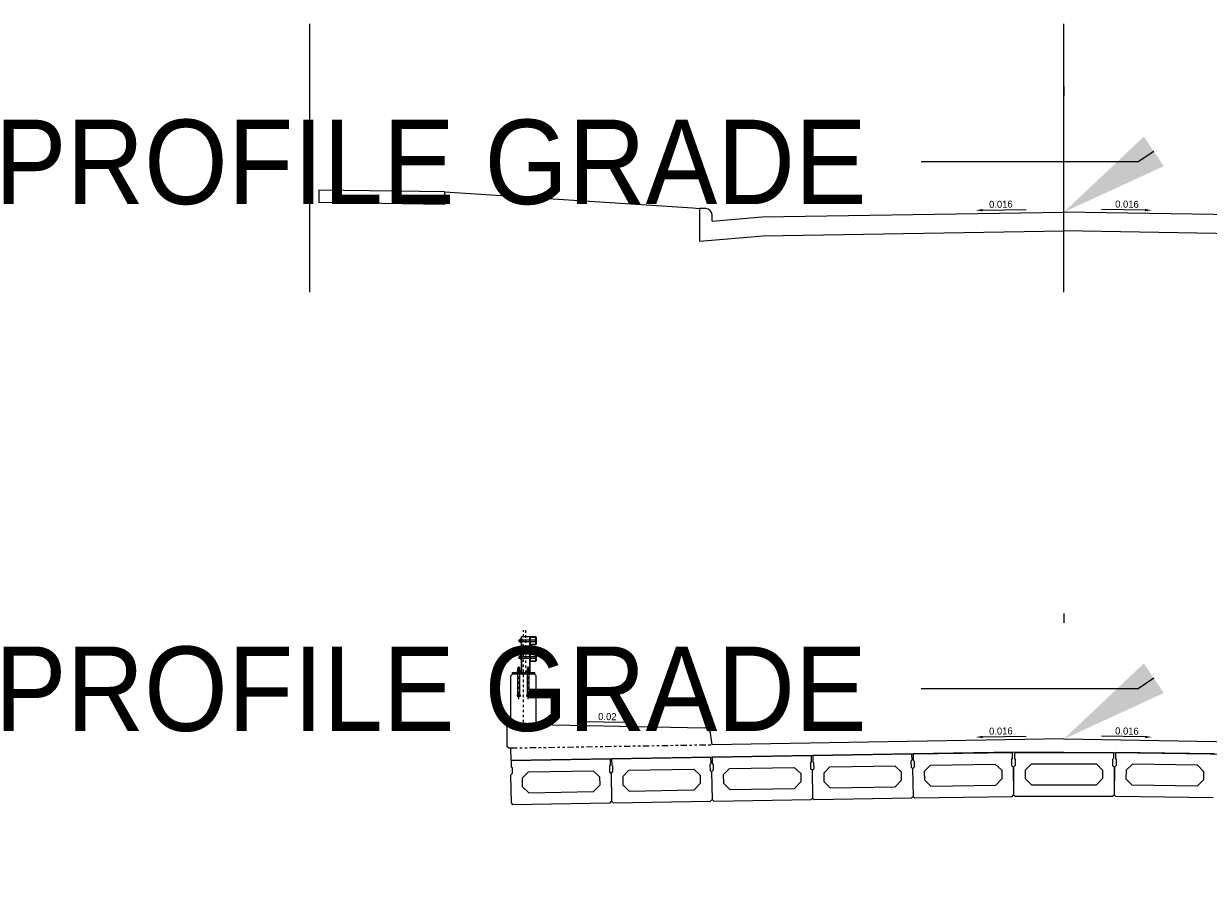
# Model space of a CAD drawing. Header units: feet. Extents: x 2174029 to 2174447, y 623419 to 623514.
# Tile 3 of 4: x 2174287 to 2174334, y 623456 to 623491. Entities that reach past the tile are written whole.
import ezdxf
from ezdxf import colors
from ezdxf.entities.mleader import LeaderData, LeaderLine
from ezdxf.enums import TextEntityAlignment as Align
from ezdxf.math import Vec2, Vec3

# ---------------------------------------------------------------- set-up
doc = ezdxf.new("R2010")
doc.units = ezdxf.units.FT
doc.header["$MEASUREMENT"] = 0
for name, pattern in [('bcenterline', [0.5, 0.375, -0.03125, 0.0625, -0.03125]), ('bconstruction', [0.46875, 0.25, -0.03125, 0.0625, -0.03125, 0.0625, -0.03125]), ('bhiddenpr', [0.1875, 0.125, -0.0625]), ('DGN Style 3', [25.340844, 18.100603, -7.240241]), ('DGN Style 7', [0.034211, 0.015395, -0.006842, 0.005132, -0.006842])]:
    doc.linetypes.add(name, pattern=pattern)
for name, color, linetype in [('BR_P_Beam_Object', 7, 'Continuous'), ('BR_P_Gen_Centerline', 7, 'bcenterline'), ('BR_P_Gen_Text', 7, 'Continuous'), ('BR_P_Rail_Centerline', 2, 'bcenterline'), ('BR_P_Rail_Hidden', 230, 'bhiddenpr'), ('BR_P_Rail_Object', 230, 'Continuous'), ('BR_P_Slab_Const_Joint', 5, 'bconstruction'), ('BR_P_Slab_Object', 3, 'Continuous'), ('RW_X_Right_of_Way', 7, 'Continuous'), ('XS_P_Finished_Grade', 3, 'Continuous')]:
    doc.layers.add(name, color=color, linetype=linetype)
doc.layers.add('Level 42', color=7, linetype='Continuous', lineweight=0)
doc.styles.add('Slanted-Normal', font='font31.shx', dxfattribs={"height": 0.14})
doc.styles.get("Standard").update_dxf_attribs({"font": 'romans.shx', "height": 0.14})

msp = doc.modelspace()

# ---------------------------------------------------------------- linework, layer by layer
at = {"layer": 'BR_P_Beam_Object'}
for p, q in [((2174314.064, 623461.826), (2174318.001, 623461.89)), ((2174318.001, 623461.89), (2174318.005, 623461.64)), ((2174318.063, 623461.891), (2174322, 623461.955)), ((2174318.063, 623461.891), (2174318.067, 623461.641)), ((2174322, 623461.955), (2174322.004, 623461.705)), ((2174322.063, 623461.956), (2174326, 623462.02)), ((2174322.063, 623461.956), (2174322.067, 623461.706)), ((2174326, 623462.02), (2174326.004, 623461.77)), ((2174326.09, 623462.02), (2174330.027, 623462.02)), ((2174326.09, 623462.02), (2174326.09, 623461.77)), ((2174330.027, 623462.02), (2174330.027, 623461.77)), ((2174330.117, 623462.02), (2174330.113, 623461.77)), ((2174334.054, 623461.956), (2174330.117, 623462.02)), ((2174306.065, 623461.696), (2174310.002, 623461.76)), ((2174306.065, 623461.696), (2174306.069, 623461.446)), ((2174306.069, 623461.446), (2174306.101, 623461.415)), ((2174306.101, 623461.415), (2174306.104, 623461.175)), ((2174310.006, 623461.51), (2174309.975, 623461.478)), ((2174309.975, 623461.478), (2174309.979, 623461.238)), ((2174310.002, 623461.76), (2174310.006, 623461.51)), ((2174310.064, 623461.761), (2174314.001, 623461.825)), ((2174310.064, 623461.761), (2174310.068, 623461.511)), ((2174310.068, 623461.511), (2174310.1, 623461.48)), ((2174310.1, 623461.48), (2174310.104, 623461.24)), ((2174314.005, 623461.575), (2174313.975, 623461.543)), ((2174313.975, 623461.543), (2174313.978, 623461.303)), ((2174314.001, 623461.825), (2174314.005, 623461.575)), ((2174314.064, 623461.826), (2174314.068, 623461.576)), ((2174314.068, 623461.576), (2174314.099, 623461.545)), ((2174314.099, 623461.545), (2174314.103, 623461.305)), ((2174314.748, 623461.378), (2174317.331, 623461.42)), ((2174317.331, 623461.42), (2174317.585, 623461.175)), ((2174318.005, 623461.64), (2174317.974, 623461.608)), ((2174317.974, 623461.608), (2174317.978, 623461.368)), ((2174318.067, 623461.641), (2174318.099, 623461.61)), ((2174318.099, 623461.61), (2174318.103, 623461.37)), ((2174318.502, 623461.189), (2174318.748, 623461.443)), ((2174318.748, 623461.443), (2174321.331, 623461.485)), ((2174321.331, 623461.485), (2174321.585, 623461.24)), ((2174322.004, 623461.705), (2174321.973, 623461.673)), ((2174321.973, 623461.673), (2174321.977, 623461.433)), ((2174322.041, 623461.372), (2174321.977, 623461.433)), ((2174322.041, 623461.372), (2174322.102, 623461.435)), ((2174322.067, 623461.706), (2174322.098, 623461.675)), ((2174322.098, 623461.675), (2174322.102, 623461.435)), ((2174322.501, 623461.254), (2174322.747, 623461.508)), ((2174322.747, 623461.508), (2174325.33, 623461.55)), ((2174325.33, 623461.55), (2174325.584, 623461.305)), ((2174326.004, 623461.77), (2174325.973, 623461.738)), ((2174325.973, 623461.738), (2174325.977, 623461.498)), ((2174326.04, 623461.437), (2174325.977, 623461.498)), ((2174326.04, 623461.437), (2174326.058, 623460.333)), ((2174326.058, 623461.437), (2174326.121, 623461.5)), ((2174326.058, 623461.437), (2174326.058, 623460.333)), ((2174326.09, 623461.77), (2174326.121, 623461.739)), ((2174326.121, 623461.739), (2174326.121, 623461.5)), ((2174326.517, 623461.312), (2174326.767, 623461.562)), ((2174326.767, 623461.562), (2174329.35, 623461.562)), ((2174329.35, 623461.562), (2174329.6, 623461.312)), ((2174330.027, 623461.77), (2174329.996, 623461.739)), ((2174329.996, 623461.739), (2174329.996, 623461.5)), ((2174330.058, 623461.437), (2174329.996, 623461.5)), ((2174330.058, 623461.437), (2174330.058, 623460.333)), ((2174330.076, 623461.437), (2174330.058, 623460.333)), ((2174330.076, 623461.437), (2174330.14, 623461.498)), ((2174330.113, 623461.77), (2174330.144, 623461.738)), ((2174330.144, 623461.738), (2174330.14, 623461.498)), ((2174330.786, 623461.55), (2174330.532, 623461.305)), ((2174333.369, 623461.508), (2174330.786, 623461.55)), ((2174333.615, 623461.254), (2174333.369, 623461.508)), ((2174306.043, 623461.112), (2174306.104, 623461.175)), ((2174306.043, 623461.112), (2174306.061, 623460.008)), ((2174306.503, 623460.994), (2174306.749, 623461.248)), ((2174306.503, 623460.994), (2174306.509, 623460.661)), ((2174306.749, 623461.248), (2174309.332, 623461.29)), ((2174309.332, 623461.29), (2174309.586, 623461.045)), ((2174309.586, 623461.045), (2174309.592, 623460.711)), ((2174310.042, 623461.177), (2174309.979, 623461.238)), ((2174310.042, 623461.177), (2174310.104, 623461.24)), ((2174310.042, 623461.177), (2174310.06, 623460.073)), ((2174310.042, 623461.177), (2174310.06, 623460.073)), ((2174310.503, 623461.059), (2174310.749, 623461.313)), ((2174310.503, 623461.059), (2174310.508, 623460.726)), ((2174310.749, 623461.313), (2174313.332, 623461.355)), ((2174313.332, 623461.355), (2174313.586, 623461.11)), ((2174313.586, 623461.11), (2174313.591, 623460.776)), ((2174314.042, 623461.242), (2174313.978, 623461.303)), ((2174314.042, 623461.242), (2174314.103, 623461.305)), ((2174314.042, 623461.242), (2174314.06, 623460.138)), ((2174314.042, 623461.242), (2174314.06, 623460.138)), ((2174314.502, 623461.124), (2174314.748, 623461.378)), ((2174314.502, 623461.124), (2174314.508, 623460.791)), ((2174317.585, 623461.175), (2174317.591, 623460.841)), ((2174318.041, 623461.307), (2174317.978, 623461.368)), ((2174318.041, 623461.307), (2174318.103, 623461.37)), ((2174318.041, 623461.307), (2174318.059, 623460.203)), ((2174318.041, 623461.307), (2174318.059, 623460.203)), ((2174318.502, 623461.189), (2174318.507, 623460.856)), ((2174321.585, 623461.24), (2174321.59, 623460.906)), ((2174322.041, 623461.372), (2174322.059, 623460.268)), ((2174322.041, 623461.372), (2174322.059, 623460.268)), ((2174322.501, 623461.254), (2174322.507, 623460.921)), ((2174322.761, 623460.675), (2174322.507, 623460.921)), ((2174325.59, 623460.971), (2174325.344, 623460.717)), ((2174325.584, 623461.305), (2174325.59, 623460.971)), ((2174326.517, 623461.312), (2174326.517, 623460.979)), ((2174326.767, 623460.729), (2174326.517, 623460.979)), ((2174329.6, 623460.979), (2174329.35, 623460.729)), ((2174329.6, 623461.312), (2174329.6, 623460.979)), ((2174330.532, 623461.305), (2174330.527, 623460.971)), ((2174330.527, 623460.971), (2174330.773, 623460.717)), ((2174333.356, 623460.675), (2174333.61, 623460.921)), ((2174333.615, 623461.254), (2174333.61, 623460.921)), ((2174306.763, 623460.415), (2174306.509, 623460.661)), ((2174306.763, 623460.415), (2174309.346, 623460.457)), ((2174309.592, 623460.711), (2174309.346, 623460.457)), ((2174310.762, 623460.48), (2174310.508, 623460.726)), ((2174310.762, 623460.48), (2174313.345, 623460.522)), ((2174313.591, 623460.776), (2174313.345, 623460.522)), ((2174314.762, 623460.545), (2174314.508, 623460.791)), ((2174314.762, 623460.545), (2174317.345, 623460.587)), ((2174317.591, 623460.841), (2174317.345, 623460.587)), ((2174318.761, 623460.61), (2174318.507, 623460.856)), ((2174318.761, 623460.61), (2174321.344, 623460.652)), ((2174321.59, 623460.906), (2174321.344, 623460.652)), ((2174322.761, 623460.675), (2174325.344, 623460.717)), ((2174326.767, 623460.729), (2174329.35, 623460.729)), ((2174333.356, 623460.675), (2174330.773, 623460.717)), ((2174306.061, 623460.008), (2174306.124, 623459.946)), ((2174306.124, 623459.946), (2174309.999, 623460.009)), ((2174309.999, 623460.009), (2174310.06, 623460.073)), ((2174310.06, 623460.073), (2174310.124, 623460.011)), ((2174310.124, 623460.011), (2174313.998, 623460.074)), ((2174313.998, 623460.074), (2174314.06, 623460.138)), ((2174314.06, 623460.138), (2174314.123, 623460.076)), ((2174314.123, 623460.076), (2174317.998, 623460.139)), ((2174317.998, 623460.139), (2174318.059, 623460.203)), ((2174318.059, 623460.203), (2174318.123, 623460.141)), ((2174318.123, 623460.141), (2174321.997, 623460.204)), ((2174321.997, 623460.204), (2174322.059, 623460.268)), ((2174322.059, 623460.268), (2174322.122, 623460.206)), ((2174322.122, 623460.206), (2174325.997, 623460.269)), ((2174325.997, 623460.269), (2174326.058, 623460.333)), ((2174326.058, 623460.333), (2174326.121, 623460.27)), ((2174326.121, 623460.27), (2174329.996, 623460.27)), ((2174329.996, 623460.27), (2174330.058, 623460.333)), ((2174330.12, 623460.269), (2174330.058, 623460.333)), ((2174333.994, 623460.206), (2174330.12, 623460.269))]:
    msp.add_line(p, q, dxfattribs=at)
at = {"layer": 'BR_P_Gen_Centerline'}
for p, q in [((2174328.058, 623488.518), (2174328.058, 623488.078)), ((2174328.058, 623467.552), (2174328.058, 623467.112))]:
    msp.add_line(p, q, dxfattribs=at)
at = {"layer": 'BR_P_Rail_Centerline', "linetype": 'DGN Style 7'}
for p, q in [((2174306.558, 623463.017), (2174306.558, 623466.88)), ((2174306.641, 623466.88), (2174306.641, 623465.192)), ((2174306.37, 623464.139), (2174306.37, 623465.468)), ((2174306.746, 623464.139), (2174306.746, 623465.468))]:
    msp.add_line(p, q, dxfattribs=at)
at = {"layer": 'BR_P_Rail_Hidden', "color": 1, "linetype": 'DGN Style 3', "lineweight": 13}
for p, q in [((2174306.491, 623465.192), (2174306.491, 623466.63)), ((2174306.791, 623466.63), (2174306.791, 623465.192)), ((2174307.058, 623466.503), (2174307.04, 623466.503)), ((2174307.04, 623466.503), (2174307.04, 623466.424)), ((2174307.04, 623466.424), (2174307.058, 623466.424)), ((2174306.808, 623465.192), (2174306.808, 623465.261))]:
    msp.add_line(p, q, dxfattribs=at)
at = {"layer": 'BR_P_Rail_Hidden', "color": 1, "linetype": 'DGN Style 3'}
for p, q in [((2174306.475, 623466.49), (2174306.417, 623466.49)), ((2174306.475, 623466.438), (2174306.417, 623466.438)), ((2174306.475, 623465.823), (2174306.417, 623465.823)), ((2174306.475, 623465.771), (2174306.417, 623465.771))]:
    msp.add_line(p, q, dxfattribs=at)
at = {"layer": 'BR_P_Rail_Hidden', "color": 1, "lineweight": 13}
for p, q in [((2174307.058, 623465.836), (2174307.04, 623465.836)), ((2174307.04, 623465.836), (2174307.04, 623465.757)), ((2174307.04, 623465.757), (2174307.058, 623465.757))]:
    msp.add_line(p, q, dxfattribs=at)
at = {"layer": 'BR_P_Rail_Hidden', "color": 1, "linetype": 'DGN Style 3', "lineweight": 13, "flags": 128}
msp.add_lwpolyline([(2174307.054, 623466.483), (2174307.045, 623466.483), (2174307.045, 623466.444), (2174307.054, 623466.444)], close=True, dxfattribs=at)
at = {"layer": 'BR_P_Rail_Hidden', "color": 1, "lineweight": 13, "flags": 128}
msp.add_lwpolyline([(2174307.054, 623465.816), (2174307.045, 623465.816), (2174307.045, 623465.777), (2174307.054, 623465.777)], close=True, dxfattribs=at)
at = {"layer": 'BR_P_Rail_Object', "color": 5, "lineweight": 0}
for p, q in [((2174306.475, 623466.63), (2174306.808, 623466.63)), ((2174306.475, 623465.192), (2174306.475, 623466.63)), ((2174306.808, 623466.63), (2174306.808, 623466.589)), ((2174306.808, 623466.339), (2174306.808, 623465.922)), ((2174306.808, 623465.672), (2174306.808, 623465.261))]:
    msp.add_line(p, q, dxfattribs=at)
at = {"layer": 'BR_P_Rail_Object', "color": 4, "linetype": 'Continuous', "lineweight": 13}
for p, q in [((2174306.37, 623466.49), (2174306.37, 623466.438)), ((2174306.417, 623466.49), (2174306.37, 623466.49)), ((2174306.37, 623466.438), (2174306.417, 623466.438)), ((2174306.381, 623466.484), (2174306.381, 623466.443)), ((2174306.391, 623466.479), (2174306.391, 623466.448)), ((2174306.402, 623466.484), (2174306.402, 623466.443)), ((2174306.412, 623466.479), (2174306.412, 623466.448)), ((2174306.417, 623466.509), (2174306.417, 623466.418)), ((2174306.417, 623466.486), (2174306.417, 623466.441)), ((2174306.475, 623466.524), (2174306.428, 623466.524)), ((2174306.475, 623466.494), (2174306.428, 623466.494)), ((2174306.475, 623466.433), (2174306.428, 623466.433)), ((2174306.428, 623466.403), (2174306.475, 623466.403)), ((2174307.037, 623466.49), (2174306.475, 623466.49)), ((2174306.475, 623466.438), (2174307.037, 623466.438)), ((2174306.37, 623465.823), (2174306.37, 623465.771)), ((2174306.417, 623465.823), (2174306.37, 623465.823)), ((2174306.37, 623465.771), (2174306.417, 623465.771)), ((2174306.381, 623465.817), (2174306.381, 623465.776)), ((2174306.391, 623465.812), (2174306.391, 623465.781)), ((2174306.402, 623465.817), (2174306.402, 623465.776)), ((2174306.412, 623465.812), (2174306.412, 623465.781)), ((2174306.417, 623465.842), (2174306.417, 623465.751)), ((2174306.417, 623465.819), (2174306.417, 623465.774)), ((2174306.475, 623465.857), (2174306.428, 623465.857)), ((2174306.475, 623465.827), (2174306.428, 623465.827)), ((2174306.475, 623465.766), (2174306.428, 623465.766)), ((2174306.428, 623465.736), (2174306.475, 623465.736)), ((2174307.037, 623465.823), (2174306.475, 623465.823)), ((2174306.475, 623465.771), (2174307.037, 623465.771))]:
    msp.add_line(p, q, dxfattribs=at)
at = {"layer": 'BR_P_Rail_Object', "color": 241, "lineweight": 13}
for p, q in [((2174306.12, 623465.13), (2174306.12, 623465.192)), ((2174306.12, 623465.192), (2174306.996, 623465.192)), ((2174306.996, 623465.192), (2174306.996, 623465.13))]:
    msp.add_line(p, q, dxfattribs=at)
at = {"layer": 'BR_P_Rail_Object', "color": 151, "lineweight": 13}
for p, q in [((2174306.301, 623465.249), (2174306.301, 623465.192)), ((2174306.319, 623465.264), (2174306.422, 623465.264)), ((2174306.407, 623465.38), (2174306.334, 623465.38)), ((2174306.334, 623465.264), (2174306.334, 623465.38)), ((2174306.336, 623465.249), (2174306.336, 623465.192)), ((2174306.396, 623465.369), (2174306.344, 623465.369)), ((2174306.396, 623465.348), (2174306.344, 623465.348)), ((2174306.396, 623465.328), (2174306.344, 623465.328)), ((2174306.396, 623465.307), (2174306.344, 623465.307)), ((2174306.396, 623465.286), (2174306.344, 623465.286)), ((2174306.391, 623465.359), (2174306.35, 623465.359)), ((2174306.391, 623465.338), (2174306.35, 623465.338)), ((2174306.391, 623465.317), (2174306.35, 623465.317)), ((2174306.391, 623465.296), (2174306.35, 623465.296)), ((2174306.391, 623465.275), (2174306.35, 623465.275)), ((2174306.405, 623465.249), (2174306.405, 623465.192)), ((2174306.407, 623465.264), (2174306.407, 623465.38)), ((2174306.44, 623465.192), (2174306.44, 623465.249)), ((2174306.676, 623465.249), (2174306.676, 623465.192)), ((2174306.694, 623465.264), (2174306.798, 623465.264)), ((2174306.782, 623465.38), (2174306.709, 623465.38)), ((2174306.709, 623465.264), (2174306.709, 623465.38)), ((2174306.711, 623465.249), (2174306.711, 623465.192)), ((2174306.772, 623465.369), (2174306.72, 623465.369)), ((2174306.772, 623465.348), (2174306.72, 623465.348)), ((2174306.772, 623465.328), (2174306.72, 623465.328)), ((2174306.772, 623465.307), (2174306.72, 623465.307)), ((2174306.772, 623465.286), (2174306.72, 623465.286)), ((2174306.766, 623465.359), (2174306.725, 623465.359)), ((2174306.766, 623465.338), (2174306.725, 623465.338)), ((2174306.766, 623465.317), (2174306.725, 623465.317)), ((2174306.766, 623465.296), (2174306.725, 623465.296)), ((2174306.766, 623465.275), (2174306.725, 623465.275)), ((2174306.78, 623465.249), (2174306.78, 623465.192)), ((2174306.782, 623465.264), (2174306.782, 623465.38)), ((2174306.815, 623465.192), (2174306.815, 623465.249))]:
    msp.add_line(p, q, dxfattribs=at)
at = {"layer": 'BR_P_Rail_Object'}
for p, q in [((2174306.058, 623465.067), (2174306.12, 623465.13)), ((2174306.058, 623463.129), (2174306.058, 623465.067)), ((2174306.996, 623465.13), (2174306.12, 623465.13)), ((2174307.058, 623465.067), (2174306.996, 623465.13)), ((2174307.058, 623463.129), (2174307.058, 623465.067))]:
    msp.add_line(p, q, dxfattribs=at)
at = {"layer": 'BR_P_Rail_Object', "color": 2, "lineweight": 0, "flags": 128}
for points in [[(2174307.058, 623466.589), (2174307.058, 623466.339, -0.414214), (2174307.017, 623466.297), (2174306.85, 623466.297, -0.414214), (2174306.808, 623466.339), (2174306.808, 623466.589, -0.414214), (2174306.85, 623466.63), (2174307.017, 623466.63, -0.414214)], [(2174307.037, 623466.589), (2174307.037, 623466.339, -0.414214), (2174307.017, 623466.318), (2174306.85, 623466.318, -0.414214), (2174306.829, 623466.339), (2174306.829, 623466.589, -0.414214), (2174306.85, 623466.609), (2174307.017, 623466.609, -0.414214)], [(2174307.058, 623465.922), (2174307.058, 623465.672, -0.414214), (2174307.017, 623465.63), (2174306.85, 623465.63, -0.414214), (2174306.808, 623465.672), (2174306.808, 623465.922, -0.414214), (2174306.85, 623465.963), (2174307.017, 623465.963, -0.414214)], [(2174307.037, 623465.922), (2174307.037, 623465.672, -0.414214), (2174307.017, 623465.651), (2174306.85, 623465.651, -0.414214), (2174306.829, 623465.672), (2174306.829, 623465.922, -0.414214), (2174306.85, 623465.942), (2174307.017, 623465.942, -0.414214)]]:
    msp.add_lwpolyline(points, format="xyb", close=True, dxfattribs=at)
at = {"layer": 'BR_P_Rail_Object', "color": 5, "lineweight": 0, "extrusion": (0, 0, -1)}
for centre, radius in [((-2174307.06, 623466.504), 0.00208), ((-2174307.06, 623466.504), 0.00104), ((-2174307.06, 623465.837), 0.00208), ((-2174307.06, 623465.837), 0.00104)]:
    msp.add_arc(centre, radius, 0, 123.3394, dxfattribs=at)
at = {"layer": 'BR_P_Rail_Object', "color": 5, "lineweight": 0}
for centre, radius in [((2174307.06, 623466.423), 0.00208), ((2174307.06, 623466.423), 0.00104), ((2174307.06, 623465.756), 0.00208), ((2174307.06, 623465.756), 0.00104)]:
    msp.add_arc(centre, radius, 180, 303.3394, dxfattribs=at)
at = {"layer": 'BR_P_Rail_Object', "color": 5, "lineweight": 13}
for centre in [(2174307.034, 623466.464), (2174307.034, 623465.797)]:
    msp.add_arc(centre, 0.0507, 303.3394, 56.6606, dxfattribs=at)
at = {"layer": 'BR_P_Rail_Object', "color": 4, "linetype": 'Continuous', "lineweight": 13, "extrusion": (0, 0, -1)}
for centre, major_axis, ratio in [((2174306.428, 623466.509), (0, -0.015), 0.693482), ((2174306.428, 623466.464), (0, -0.0301), 0.34626), ((2174306.428, 623466.418), (0, -0.015), 0.693482), ((2174306.428, 623466.509), (0, -0.00751), 0.693482), ((2174306.428, 623466.464), (0, -0.015), 0.34626), ((2174306.428, 623466.418), (0, -0.00751), 0.693482), ((2174306.428, 623465.842), (0, -0.015), 0.693482), ((2174306.428, 623465.797), (0, -0.0301), 0.34626), ((2174306.428, 623465.751), (0, -0.015), 0.693482), ((2174306.428, 623465.842), (0, -0.00751), 0.693482), ((2174306.428, 623465.797), (0, -0.015), 0.34626), ((2174306.428, 623465.751), (0, -0.00751), 0.693482)]:
    msp.add_ellipse(centre, major_axis=major_axis, ratio=ratio, start_param=0, end_param=3.141593, dxfattribs=at)
at = {"layer": 'BR_P_Rail_Object', "color": 151, "lineweight": 13}
for centre, major_axis in [((2174306.319, 623465.249), (0.0173, 0)), ((2174306.319, 623465.249), (0.00865, 0)), ((2174306.694, 623465.249), (0.0173, 0)), ((2174306.694, 623465.249), (0.00865, 0))]:
    msp.add_ellipse(centre, major_axis=major_axis, ratio=0.828916, start_param=0, end_param=3.141593, dxfattribs=at)
at = {"layer": 'BR_P_Rail_Object', "color": 151, "lineweight": 13, "extrusion": (0, 0, -1)}
for centre, major_axis, ratio in [((2174306.37, 623465.249), (-0.0346, 0), 0.414458), ((2174306.37, 623465.249), (-0.0173, 0), 0.414458), ((2174306.422, 623465.249), (-0.0173, 0), 0.828916), ((2174306.422, 623465.249), (-0.00865, 0), 0.828916), ((2174306.746, 623465.249), (-0.0346, 0), 0.414458), ((2174306.746, 623465.249), (-0.0173, 0), 0.414458), ((2174306.798, 623465.249), (-0.0173, 0), 0.828916), ((2174306.798, 623465.249), (-0.00865, 0), 0.828916)]:
    msp.add_ellipse(centre, major_axis=major_axis, ratio=ratio, start_param=0, end_param=3.141593, dxfattribs=at)
at = {"layer": 'BR_P_Slab_Const_Joint'}
for p, q in [((2174306.058, 623463.129), (2174307.058, 623463.129)), ((2174306.057, 623462.195), (2174314.058, 623462.325))]:
    msp.add_line(p, q, dxfattribs=at)
at = {"layer": 'BR_P_Slab_Object'}
for p, q in [((2174305.892, 623463.066), (2174305.954, 623463.129)), ((2174305.892, 623463.066), (2174305.892, 623462.255)), ((2174306.058, 623463.129), (2174305.954, 623463.129)), ((2174307.058, 623463.129), (2174313.751, 623462.995)), ((2174314.058, 623462.325), (2174313.994, 623462.78)), ((2174328.058, 623462.552), (2174314.058, 623462.325)), ((2174328.058, 623462.552), (2174342.058, 623462.325)), ((2174305.954, 623462.194), (2174305.892, 623462.255)), ((2174305.954, 623462.194), (2174306.057, 623462.195)), ((2174306.065, 623461.696), (2174306.057, 623462.195)), ((2174326.069, 623462.021), (2174306.065, 623461.696)), ((2174328.058, 623462.02), (2174326.09, 623462.02)), ((2174328.058, 623462.02), (2174330.027, 623462.02)), ((2174330.027, 623462.02), (2174350.052, 623461.695))]:
    msp.add_line(p, q, dxfattribs=at)
msp.add_arc((2174313.746, 623462.745), 0.25, 8.0548, 88.8542, dxfattribs=at)
at = {"layer": 'Level 42', "color": 230, "linetype": 'DGN Style 3', "lineweight": 13}
for p, q in [((2174306.334, 623464.296), (2174306.334, 623465.192)), ((2174306.407, 623464.296), (2174306.407, 623465.192)), ((2174306.709, 623464.296), (2174306.709, 623465.192)), ((2174306.782, 623464.296), (2174306.782, 623465.192)), ((2174306.44, 623464.296), (2174306.301, 623464.296)), ((2174306.301, 623464.296), (2174306.301, 623464.259)), ((2174306.319, 623464.25), (2174306.422, 623464.25)), ((2174306.336, 623464.296), (2174306.336, 623464.259)), ((2174306.405, 623464.296), (2174306.405, 623464.259)), ((2174306.44, 623464.259), (2174306.44, 623464.296)), ((2174306.815, 623464.296), (2174306.676, 623464.296)), ((2174306.676, 623464.296), (2174306.676, 623464.259)), ((2174306.694, 623464.25), (2174306.798, 623464.25)), ((2174306.711, 623464.296), (2174306.711, 623464.259)), ((2174306.78, 623464.296), (2174306.78, 623464.259)), ((2174306.815, 623464.259), (2174306.815, 623464.296))]:
    msp.add_line(p, q, dxfattribs=at)
for centre, major_axis, ratio in [((2174306.319, 623464.259), (-0.0173, 0), 0.527711), ((2174306.319, 623464.259), (-0.00865, 0), 0.527711), ((2174306.37, 623464.259), (-0.0346, 0), 0.263855), ((2174306.37, 623464.259), (-0.0173, 0), 0.263855), ((2174306.422, 623464.259), (-0.0173, 0), 0.527711), ((2174306.422, 623464.259), (-0.00865, 0), 0.527711), ((2174306.694, 623464.259), (-0.0173, 0), 0.527711), ((2174306.694, 623464.259), (-0.00865, 0), 0.527711), ((2174306.746, 623464.259), (-0.0346, 0), 0.263855), ((2174306.746, 623464.259), (-0.0173, 0), 0.263855), ((2174306.798, 623464.259), (-0.0173, 0), 0.527711), ((2174306.798, 623464.259), (-0.00865, 0), 0.527711)]:
    msp.add_ellipse(centre, major_axis=major_axis, ratio=ratio, start_param=0, end_param=3.141593, dxfattribs=at)
at = {"layer": 'RW_X_Right_of_Way'}
msp.add_line((2174298.058, 623480.337), (2174298.058, 623491.017), dxfattribs=at)
at = {"layer": 'XS_P_Finished_Grade'}
for p, q in [((2174328.058, 623480.337), (2174328.058, 623491.017)), ((2174303.414, 623484.321), (2174298.414, 623484.399)), ((2174298.414, 623484.399), (2174298.414, 623483.899)), ((2174303.414, 623484.321), (2174313.296, 623483.686)), ((2174303.414, 623484.321), (2174303.414, 623483.821)), ((2174303.414, 623483.821), (2174298.414, 623483.899)), ((2174313.296, 623483.686), (2174313.558, 623483.659)), ((2174313.808, 623483.659), (2174313.558, 623483.659)), ((2174313.558, 623483.659), (2174313.558, 623482.365)), ((2174314.058, 623483.159), (2174314.058, 623483.409)), ((2174314.058, 623483.159), (2174316.058, 623483.326)), ((2174316.058, 623483.326), (2174328.058, 623483.518)), ((2174340.058, 623483.326), (2174328.058, 623483.518)), ((2174316.095, 623482.576), (2174328.07, 623482.768)), ((2174340.021, 623482.576), (2174328.046, 623482.768)), ((2174313.558, 623482.365), (2174316.095, 623482.576))]:
    msp.add_line(p, q, dxfattribs=at)
msp.add_arc((2174313.808, 623483.409), 0.25, 0, 90, dxfattribs=at)

# ---------------------------------------------------------------- texts
at = {"layer": 'BR_P_Gen_Text', "style": 'Slanted-Normal'}
for s, rotation, p in [('0.016', 0.9298, (2174325.553, 623483.609)), ('0.016', 359.0702, (2174330.564, 623483.609)), ('0.02', 359.0702, (2174309.89, 623463.219)), ('0.016', 0.9298, (2174325.553, 623462.644)), ('0.016', 359.0702, (2174330.564, 623462.644))]:
    msp.add_text(s, height=0.28, rotation=rotation, dxfattribs=at).set_placement(p, align=Align.BOTTOM_CENTER)

# ---------------------------------------------------------------- leaders
at = {"layer": 'BR_P_Gen_Text'}
ml = msp.add_multileader_mtext('Standard', dxfattribs=at)
ml.set_content('PROFILE GRADE', color=256, style='Slanted-Normal')
ml.set_leader_properties()
ml.build(insert=Vec2(0, 0))
ml.multileader.update_dxf_attribs({"dogleg_length": 0.36, "arrow_head_size": 4.32, "scale": 24})
ctx = ml.context
ctx.base_point, ctx.scale, ctx.char_height, ctx.arrow_head_size, ctx.landing_gap_size, ctx.plane_origin = Vec3(2174280.138, 623485.518), 24, 3.36, 4.32, 2.16, Vec3(2174328.058, 623483.518)
ctx.text_align_type = 2
notes = []
notes.append((ctx, [(0, (1, 1, 0), (2174331.018, 623485.518), (-1, 0), 8.64, [(0, [(2174328.058, 623483.518)], 0, [])])]))
ctx.mtext.insert, ctx.mtext.alignment, ctx.mtext.flow_direction = Vec3(2174320.218, 623487.198), 3, 5
ml = msp.add_multileader_mtext('Standard', dxfattribs=at)
ml.set_content('')
ml.set_leader_properties(color=97)
ml.build(insert=Vec2(0, 0))
ml.multileader.update_dxf_attribs({"has_dogleg": 0, "text_right_attachment_type": 3, "dogleg_length": 0.36, "arrow_head_size": 0.281, "scale": 24})
ctx = ml.context
ctx.base_point, ctx.scale, ctx.char_height, ctx.arrow_head_size, ctx.landing_gap_size, ctx.plane_origin = Vec3(2174326.558, 623483.625), 24, 0.28, 0.281, 0.18, Vec3(2174324.547, 623483.593)
ctx.right_attachment = 3
notes.append((ctx, [(0, (1, 1, 0), (2174325.838, 623483.625), (1, 0), 0.72, [(0, [(2174324.547, 623483.593)], 0, [])])]))
ctx.mtext, ml.multileader.dxf.content_type = None, 0
ml = msp.add_multileader_mtext('Standard', dxfattribs=at)
ml.set_content('')
ml.set_leader_properties(color=97)
ml.build(insert=Vec2(0, 0))
ml.multileader.update_dxf_attribs({"has_dogleg": 0, "text_right_attachment_type": 3, "dogleg_length": 0.36, "arrow_head_size": 0.281, "scale": 24})
ctx = ml.context
ctx.base_point, ctx.scale, ctx.char_height, ctx.arrow_head_size, ctx.landing_gap_size, ctx.plane_origin = Vec3(2174329.558, 623483.625), 24, 0.28, 0.281, 0.18, Vec3(2174331.569, 623483.593)
ctx.right_attachment = 3
notes.append((ctx, [(0, (1, 1, 0), (2174330.278, 623483.625), (-1, 0), 0.72, [(0, [(2174331.569, 623483.593)], 0, [])])]))
ctx.mtext, ml.multileader.dxf.content_type = None, 0
ml = msp.add_multileader_mtext('Standard', dxfattribs=at)
ml.set_content('PROFILE GRADE', color=256, style='Slanted-Normal')
ml.set_leader_properties()
ml.build(insert=Vec2(0, 0))
ml.multileader.update_dxf_attribs({"dogleg_length": 0.36, "arrow_head_size": 4.32, "scale": 24})
ctx = ml.context
ctx.base_point, ctx.scale, ctx.char_height, ctx.arrow_head_size, ctx.landing_gap_size, ctx.plane_origin = Vec3(2174280.138, 623464.552), 24, 3.36, 4.32, 2.16, Vec3(2174328.058, 623462.552)
ctx.text_align_type = 2
notes.append((ctx, [(0, (1, 1, 0), (2174331.018, 623464.552), (-1, 0), 8.64, [(0, [(2174328.058, 623462.552)], 0, [])])]))
ctx.mtext.insert, ctx.mtext.alignment, ctx.mtext.flow_direction = Vec3(2174320.218, 623466.232), 3, 5
ml = msp.add_multileader_mtext('Standard', dxfattribs=at)
ml.set_content('')
ml.set_leader_properties(color=97)
ml.build(insert=Vec2(0, 0))
ml.multileader.update_dxf_attribs({"has_dogleg": 0, "text_right_attachment_type": 3, "dogleg_length": 0.36, "arrow_head_size": 0.281, "scale": 24})
ctx = ml.context
ctx.base_point, ctx.scale, ctx.char_height, ctx.arrow_head_size, ctx.landing_gap_size, ctx.plane_origin = Vec3(2174308.885, 623463.235), 24, 0.28, 0.281, 0.18, Vec3(2174310.896, 623463.203)
ctx.right_attachment = 3
notes.append((ctx, [(0, (1, 1, 0), (2174309.605, 623463.235), (-1, 0), 0.72, [(0, [(2174310.896, 623463.203)], 0, [])])]))
ctx.mtext, ml.multileader.dxf.content_type = None, 0
ml = msp.add_multileader_mtext('Standard', dxfattribs=at)
ml.set_content('')
ml.set_leader_properties(color=97)
ml.build(insert=Vec2(0, 0))
ml.multileader.update_dxf_attribs({"has_dogleg": 0, "text_right_attachment_type": 3, "dogleg_length": 0.36, "arrow_head_size": 0.281, "scale": 24})
ctx = ml.context
ctx.base_point, ctx.scale, ctx.char_height, ctx.arrow_head_size, ctx.landing_gap_size, ctx.plane_origin = Vec3(2174326.558, 623462.66), 24, 0.28, 0.281, 0.18, Vec3(2174324.547, 623462.627)
ctx.right_attachment = 3
notes.append((ctx, [(0, (1, 1, 0), (2174325.838, 623462.66), (1, 0), 0.72, [(0, [(2174324.547, 623462.627)], 0, [])])]))
ctx.mtext, ml.multileader.dxf.content_type = None, 0
ml = msp.add_multileader_mtext('Standard', dxfattribs=at)
ml.set_content('')
ml.set_leader_properties(color=97)
ml.build(insert=Vec2(0, 0))
ml.multileader.update_dxf_attribs({"has_dogleg": 0, "text_right_attachment_type": 3, "dogleg_length": 0.36, "arrow_head_size": 0.281, "scale": 24})
ctx = ml.context
ctx.base_point, ctx.scale, ctx.char_height, ctx.arrow_head_size, ctx.landing_gap_size, ctx.plane_origin = Vec3(2174329.558, 623462.66), 24, 0.28, 0.281, 0.18, Vec3(2174331.569, 623462.627)
ctx.right_attachment = 3
notes.append((ctx, [(0, (1, 1, 0), (2174330.278, 623462.66), (-1, 0), 0.72, [(0, [(2174331.569, 623462.627)], 0, [])])]))
ctx.mtext, ml.multileader.dxf.content_type = None, 0
for ctx, leaders in notes:
    for number, flags, end, landing, length, lines in leaders:
        leader = LeaderData()
        leader.index, (leader.has_last_leader_line, leader.has_dogleg_vector, leader.attachment_direction) = number, flags
        leader.last_leader_point, leader.dogleg_vector, leader.dogleg_length = Vec3(end), Vec3(landing), length
        for number, points, colour, breaks in lines:
            line = LeaderLine()
            line.index, line.vertices, line.color, line.breaks = number, Vec3.list(points), colors.encode_raw_color(colour), breaks
            leader.lines.append(line)
        ctx.leaders.append(leader)

doc.saveas('drawing.dxf')
